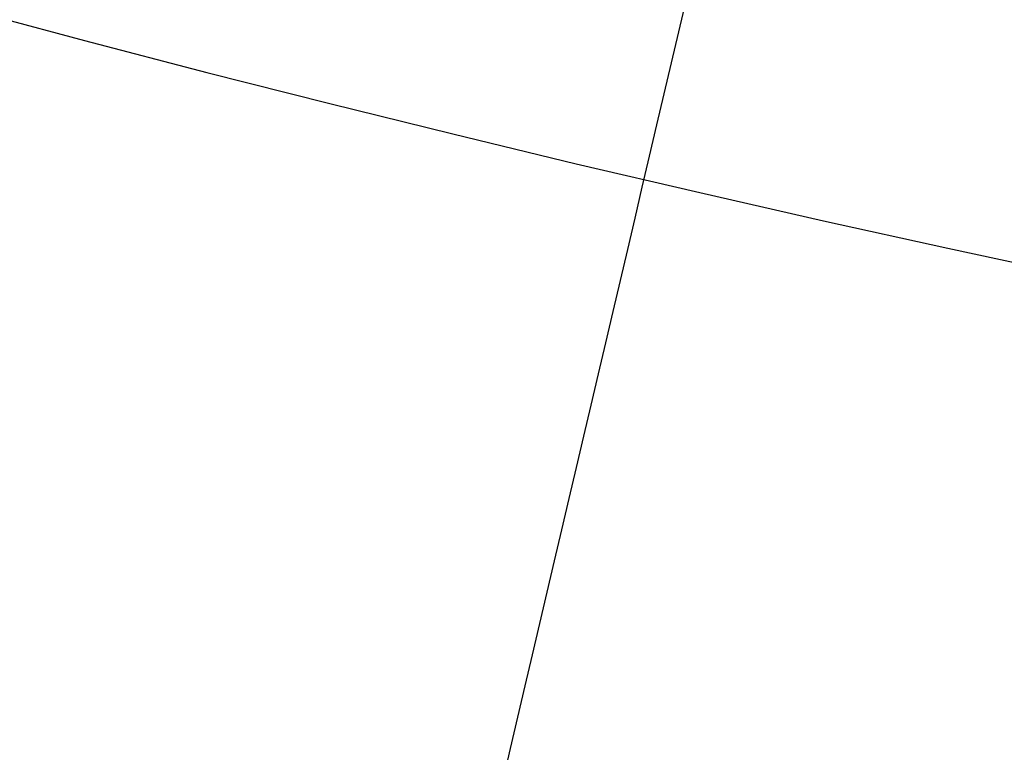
# Model space of a CAD drawing. Header units: millimetres. Extents: x 397 to 647, y -125 to 125.
# Tile 35 of 256: x 508.8 to 511.2, y -50.09 to -48.3. Entities that reach past the tile are written whole.
import ezdxf

# ---------------------------------------------------------------- set-up
doc = ezdxf.new("R2010")
doc.units = ezdxf.units.MM
doc.layers.add('Default', color=7, linetype='Continuous')

msp = doc.modelspace()

# ---------------------------------------------------------------- linework, layer by layer
at = {"layer": 'Default', "extrusion": (0, 0, -1)}
msp.add_circle((-521.7505, 0), 50, dxfattribs=at)
at = {"layer": 'Default'}
msp.add_open_spline([(499.5859, -94.4323, 120), (499.5776, -94.4674, 117.8526), (499.4852, -94.8611, 114.6912), (499.2592, -95.8239, 110.6341), (498.9743, -97.0379, 106.6141), (498.5411, -98.8833, 101.7525), (497.9649, -101.3383, 96.1204), (497.3912, -103.7825, 90.6927), (496.8768, -105.974, 85.5232), (496.5427, -107.3977, 81.5177), (496.3545, -108.1996, 78.5734), (496.2889, -108.479, 77.2039), (496.2062, -108.8312, 75.0611), (496.1593, -109.0311, 72.1962), (496.2673, -108.5708, 68.0388), (496.5488, -107.3717, 63.8607), (497.0082, -105.4143, 59.5882), (497.6454, -102.6997, 55.2206), (498.4513, -99.2661, 50.7886), (499.4102, -95.1807, 46.3261), (500.8665, -88.976, 40.3681), (502.9669, -80.0274, 32.9499), (505.7589, -68.1322, 24.122), (508.4741, -56.564, 15.8451), (510.1885, -49.26, 10.4528), (510.9378, -46.0674, 8)], degree=3, knots=[-0.156287, -0.156287, -0.156287, -0.156287, 5.391708, 8.259528, 11.127349, 16.862989, 22.598629, 28.334269, 34.06991, 39.80555, 42.67337, 45.54119, 45.54119, 52.045095, 58.549, 65.052905, 71.55681, 78.060716, 84.564621, 91.068526, 97.572431, 110.580241, 123.588051, 136.595861, 147.239569, 147.239569, 147.239569, 147.239569], dxfattribs=at)

doc.saveas('drawing.dxf')
